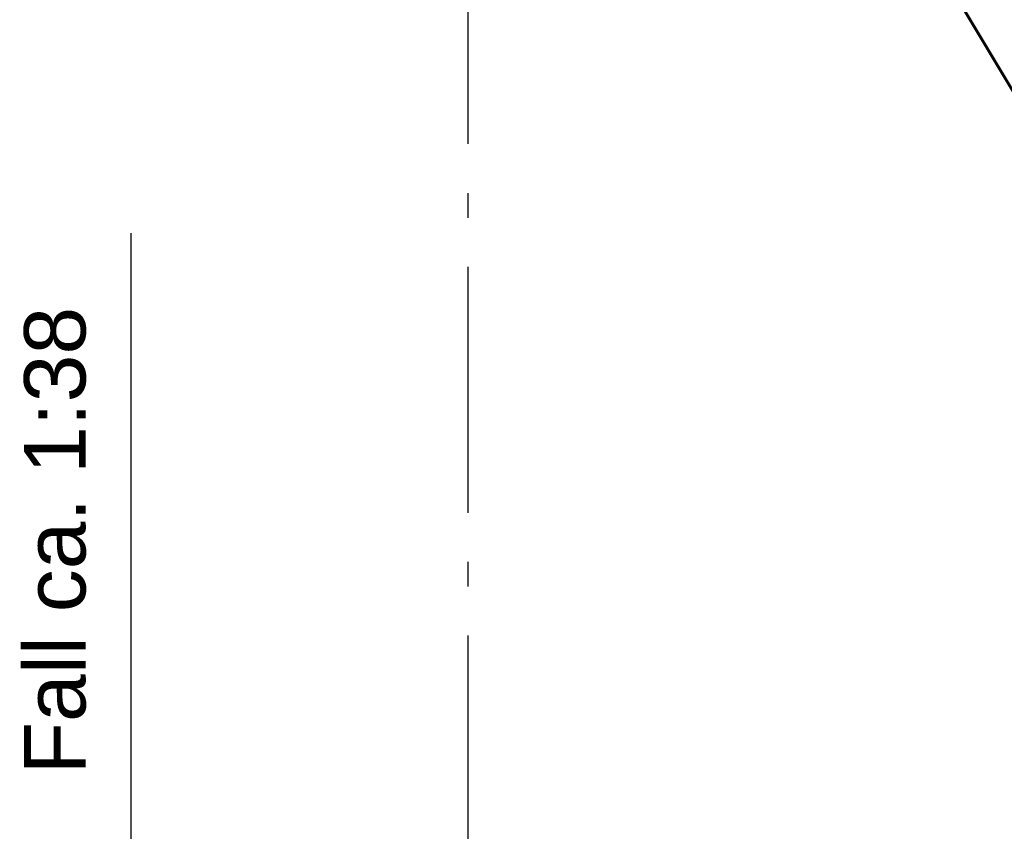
# Model space of a CAD drawing. Header units: millimetres. Extents: x -117798 to 93698, y -182207 to 252400.
# Tile 40 of 256: x -65985 to -63982, y -42414 to -40763. Entities that reach past the tile are written whole.
import ezdxf
from ezdxf.enums import TextEntityAlignment as Align

# ---------------------------------------------------------------- set-up
doc = ezdxf.new("R2010")
doc.units = ezdxf.units.MM
doc.header["$LTSCALE"] = 0.5
doc.header["$MEASUREMENT"] = 0
doc.linetypes.add('Akselinje', pattern=[1500, 1000, -200, 100, -200])
doc.linetypes.add('PLINE', pattern=[0])
for name, color, linetype in [('261- Primærkonstruksjon (tak)', 7, 'Continuous'), ('262- Taktekking(Nye konstruksjoner)', 7, 'Continuous'), ('82-- Modullinjer', 7, 'Continuous')]:
    doc.layers.add(name, color=color, linetype=linetype)
doc.styles.add('GENERATED_STYLE_1', font='arial.ttf')
doc.styles.add('GENERATED_STYLE_4', font='arial.ttf')

# ---------------------------------------------------------------- blocks, each defined once
blk = doc.blocks.new('Standard grid marker[212]', base_point=(-65073.2, 26434.4))
at = {"layer": '82-- Modullinjer', "linetype": 'Akselinje'}
blk.add_line((-65073.2, 26234.4), (-65073.2, -50374.4), dxfattribs=at)
at = {"layer": '82-- Modullinjer', "style": 'GENERATED_STYLE_4'}
for tag, p in [('AC_MarkerText_1_0', (-65200.7, 26644.4)), ('AC_MarkerText_1_1', (-65200.7, -50864.4))]:
    blk.add_attdef(tag, text='', height=175, rotation=90, dxfattribs=at).set_placement(p, align=Align.TOP_CENTER)

msp = doc.modelspace()

# ---------------------------------------------------------------- linework, layer by layer
at = {"layer": '261- Primærkonstruksjon (tak)', "linetype": 'PLINE', "flags": 128}
for points in [[(-62131.1, -43961.9), (-65006.4, -39167.9)], [(-65006.4, -39167.9), (-62131.1, -43961.9)], [(-65006.4, -39173.2), (-62134.3, -43961.9)]]:
    msp.add_lwpolyline(points, dxfattribs=at)
at = {"layer": '262- Taktekking(Nye konstruksjoner)', "linetype": 'PLINE'}
msp.add_line((-65758.3, -41196.9), (-65758.3, -42696.9), dxfattribs=at)

# ---------------------------------------------------------------- block references
at = {"layer": '82-- Modullinjer', "linetype": 'PLINE'}
msp.add_blockref('Standard grid marker[212]', (-65073.2, 26434.4), dxfattribs=at)

# ---------------------------------------------------------------- texts
at = {"layer": '262- Taktekking(Nye konstruksjoner)', "linetype": 'Continuous', "insert": (-65849, -41346.9), "char_height": 125, "attachment_point": 9, "rotation": 90, "style": 'GENERATED_STYLE_1'}
msp.add_mtext('\\A1;{\\pqr;\\fArial|b0|i0|c0|p0;\\W1.000000;Fall ca. 1:38}', dxfattribs=at)

doc.saveas('drawing.dxf')
